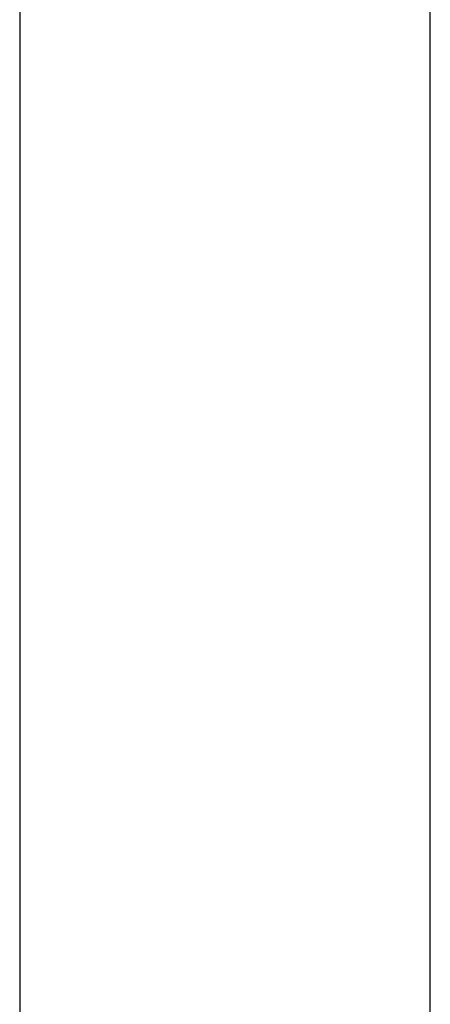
# Model space of a CAD drawing. Header units: metres. Extents: x 397.7 to 427.5, y 12.6 to 28.4.
# Tile 80 of 124: x 407.44 to 407.54, y 27.027 to 27.267. Entities that reach past the tile are written whole.
import ezdxf

# ---------------------------------------------------------------- set-up
doc = ezdxf.new("R2010")
doc.units = ezdxf.units.M
doc.layers.add('A-WALL-____-MCUT', color=7, linetype='Continuous', lineweight=25)
doc.layers.add('A-WALL-____-OTLN', color=7, linetype='Continuous', lineweight=25)

# ---------------------------------------------------------------- blocks, each defined once
blk = doc.blocks.new('Family - Evans P5-151822-08_CLI_AIRE_P5')
at = {"layer": 'A-WALL-____-MCUT', "color": 253, "true_color": 0xaaaaaa}
for p, q in [((1.72, 0.1), (0, 0.1)), ((0, 0), (1.72, 0))]:
    blk.add_line(p, q, dxfattribs=at)
at = {"layer": 'A-WALL-____-OTLN', "color": 253, "true_color": 0xaaaaaa}
for p, q in [((1.72, 0.1), (0, 0.1)), ((0, 0), (1.72, 0))]:
    blk.add_line(p, q, dxfattribs=at)
at = {"layer": 'A-WALL-____-OTLN', "color": 253, "lineweight": 18, "true_color": 0xaaaaaa}
blk.add_line((0, 0), (1.72, 0), dxfattribs=at)
blk = doc.blocks.new('LONDR55-XX_ZZ-ARQ-CAA-M3D-Londres55_ifc-1-08_CLI_AIRE_P5')
at = {"layer": 'A-WALL-____-OTLN', "color": 253, "lineweight": 18, "true_color": 0xaaaaaa, "rotation": 270}
blk.add_blockref('Family - Evans P5-151822-08_CLI_AIRE_P5', (407.43973, 27.64946), dxfattribs=at)

msp = doc.modelspace()

# ---------------------------------------------------------------- block references
at = {"lineweight": 5}
msp.add_blockref('LONDR55-XX_ZZ-ARQ-CAA-M3D-Londres55_ifc-1-08_CLI_AIRE_P5', (0, 0), dxfattribs=at)

doc.saveas('drawing.dxf')
